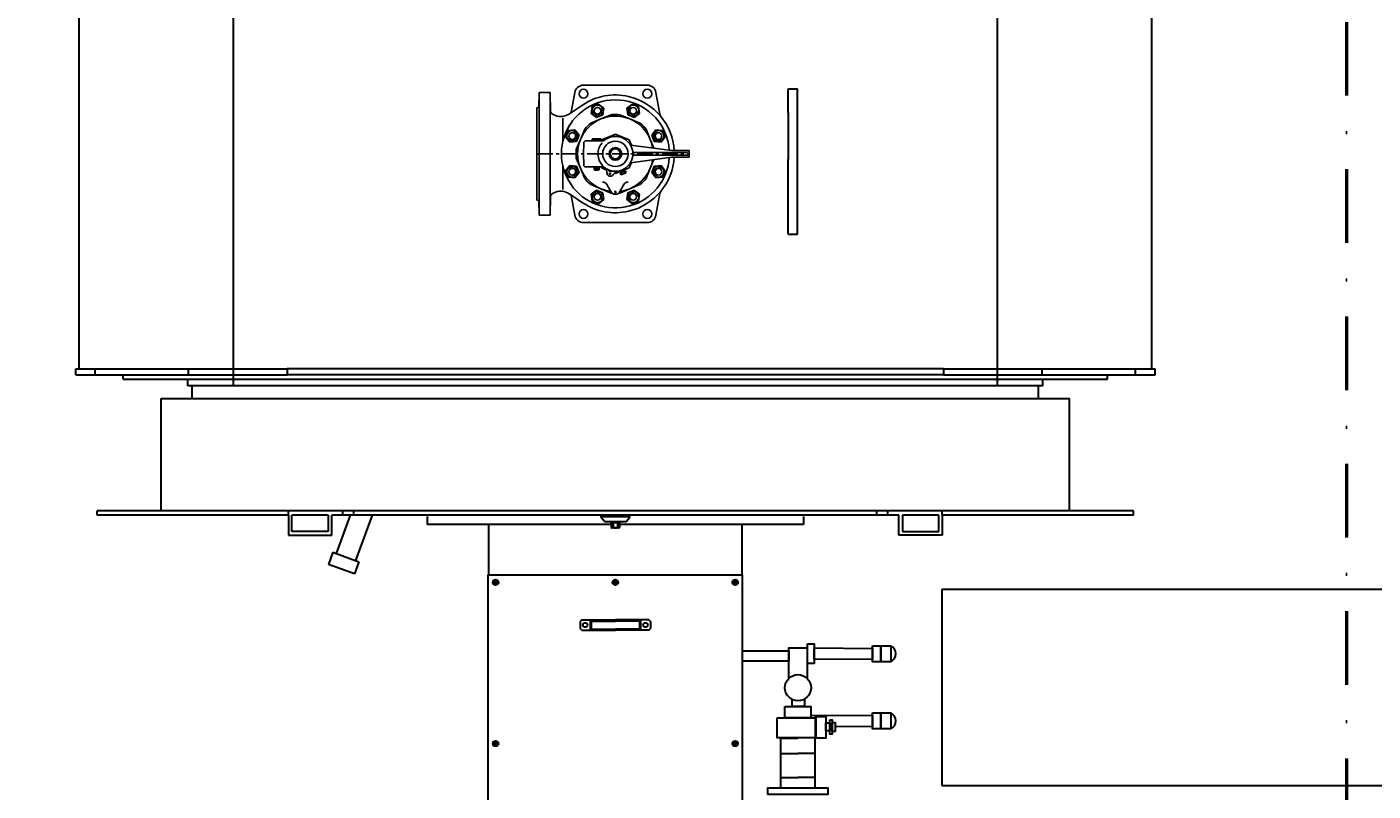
# Model space of a CAD drawing. Header units: millimetres. Extents: x 196 to 2027204, y -221452 to 153872.
# Tile 256 of 256: x 1210334 to 1213076, y -203835 to -202278. Entities that reach past the tile are written whole.
import ezdxf

# ---------------------------------------------------------------- set-up
doc = ezdxf.new("R2010")
doc.units = ezdxf.units.MM
doc.linetypes.add('CENTER', pattern=[50.8, 31.75, -6.35, 6.35, -6.35])
doc.linetypes.add('DASHDOT', pattern=[1, 0.5, -0.25, 0, -0.25])
for name, color, linetype, lineweight in [('00_Основной', 163, 'Continuous', 40), ('Эл.линия силовых сетей', 1, 'Continuous', 50), ('эл.освещ', 1, 'Continuous', 50), ('中心线', 1, 'CENTER', 25)]:
    doc.layers.add(name, color=color, linetype=linetype, lineweight=lineweight)
doc.styles.add('Times New Roman', font='times.ttf')
doc.styles.add('TXT', font='txt.shx', dxfattribs={"bigfont": 'GBCBIG.shx'})

msp = doc.modelspace()

# ---------------------------------------------------------------- linework, layer by layer
at = {"color": 252, "lineweight": 30, "ltscale": 10}
for p, q in [((1210754.8, -203009.4, 0.3), (1210754.8, -199006.4, 0.3)), ((1212310.8, -200281.9, 0.3), (1212310.8, -203009.4, 0.3)), ((1211532.8, -203009.4, 0.3), (1210754.8, -203009.4, 0.3)), ((1212310.8, -203009.4, 0.3), (1211532.8, -203009.4, 0.3)), ((1212197.7, -203424.1, 0.2), (1216757.7, -203424.1, 0.5)), ((1212197.7, -203424.1, 0.2), (1212197.7, -203824.1, 0.1)), ((1212197.7, -203824.1, 0.1), (1217157.7, -203824.1, 0.4))]:
    msp.add_line(p, q, dxfattribs=at)
at = {"layer": '00_Основной', "lineweight": 30, "ltscale": 10}
for p, q in [((1210439.9, -198308.2), (1210439.9, -202975.1, 0.4)), ((1212625.5, -198308.2), (1212624.7, -202975.1, 0.3)), ((1211884.5, -202452.7, 0.3), (1211884.5, -202404.2, 0.3)), ((1211884.5, -202404.2, 0.3), (1211903.9, -202404.2, 0.3)), ((1211903.9, -202452.7, 0.3), (1211903.9, -202404.2, 0.3)), ((1211884.5, -202452.7, 0.3), (1211884.5, -202548.8, 0.3)), ((1211903.9, -202548.8, 0.3), (1211903.9, -202452.7, 0.3)), ((1211884.5, -202700.6, 0.3), (1211884.5, -202548.8, 0.3)), ((1211903.9, -202700.6, 0.3), (1211903.9, -202548.8, 0.3)), ((1211884.5, -202700.6, 0.3), (1211903.9, -202700.6, 0.3)), ((1210433.3, -202975.1, 0.3), (1210472.9, -202975.1, 0.3)), ((1210433.3, -202987.4, 0.3), (1210433.3, -202975.1, 0.3)), ((1210433.3, -202987.4, 0.3), (1210472.9, -202987.4, 0.3)), ((1210472.9, -202975.1, 0.3), (1210663.2, -202975.1, 0.3)), ((1210472.9, -202987.4, 0.3), (1210472.9, -202975.1, 0.3)), ((1210472.9, -202987.4, 0.3), (1210663.2, -202987.4, 0.3)), ((1210530, -202996.2, 0.3), (1210530, -202987.4, 0.3)), ((1210663.2, -202975.1, 0.3), (1210864.2, -202975.1, 0.3)), ((1210663.2, -202987.4, 0.3), (1210663.2, -202975.1, 0.3)), ((1210663.2, -202987.4, 0.3), (1210864.2, -202987.4, 0.3)), ((1210881.8, -202975.1, 0.3), (1210864.2, -202975.1, 0.3)), ((1210864.2, -202975.1, 0.3), (1210864.2, -202987.4, 0.3)), ((1210881.8, -202987.4, 0.3), (1210864.2, -202987.4, 0.3)), ((1212183.6, -202975.1, 0.3), (1210881.8, -202975.1, 0.3)), ((1212183.6, -202987.4, 0.3), (1210881.8, -202987.4, 0.3)), ((1212201.1, -202975.1, 0.3), (1212183.6, -202975.1, 0.3)), ((1212201.1, -202987.4, 0.3), (1212183.6, -202987.4, 0.3)), ((1212201.1, -202975.1, 0.3), (1212402.2, -202975.1, 0.3)), ((1212201.1, -202975.1, 0.3), (1212201.1, -202987.4, 0.3)), ((1212201.1, -202987.4, 0.3), (1212402.2, -202987.4, 0.3)), ((1212402.2, -202975.1, 0.3), (1212592.5, -202975.1, 0.3)), ((1212402.2, -202987.4, 0.3), (1212402.2, -202975.1, 0.3)), ((1212402.2, -202987.4, 0.3), (1212592.5, -202987.4, 0.3)), ((1212535.4, -202996.2, 0.3), (1212535.4, -202987.4, 0.3)), ((1212592.5, -202975.1, 0.3), (1212632.1, -202975.1, 0.3)), ((1212592.5, -202987.4, 0.3), (1212592.5, -202975.1, 0.3)), ((1212592.5, -202987.4, 0.3), (1212632.1, -202987.4, 0.3)), ((1212632.1, -202987.4, 0.3), (1212632.1, -202975.1, 0.3)), ((1210530, -202996.2, 0.3), (1211532.7, -202996.2, 0.3)), ((1210662, -203009.4, 0.3), (1210662, -202996.2, 0.3)), ((1212403.4, -203009.4, 0.3), (1210662, -203009.4, 0.3)), ((1210670.7, -203035.7, 0.3), (1210670.7, -203009.4, 0.3)), ((1211532.7, -202996.2, 0.3), (1212535.4, -202996.2, 0.3)), ((1212394.6, -203035.7, 0.3), (1212394.6, -203009.4, 0.3)), ((1212403.4, -203009.4, 0.3), (1212403.4, -202996.2, 0.3)), ((1210607.4, -203035.7, 0.3), (1212458, -203035.7, 0.3)), ((1210607.4, -203264.4, 0.3), (1210607.4, -203035.7, 0.3)), ((1212458, -203264.4, 0.3), (1212458, -203035.7, 0.3)), ((1210607.4, -203264.4, 0.3), (1210607.4, -203066.1, 0.3)), ((1212458, -203264.4, 0.3), (1212458, -203066.1, 0.3)), ((1210477.2, -203273.2, 0.3), (1210477.2, -203264.4, 0.3)), ((1210866.9, -203264.4, 0.3), (1210477.2, -203264.4, 0.3)), ((1210866.9, -203273.2, 0.3), (1210866.9, -203264.4, 0.3)), ((1210977.7, -203264.4, 0.3), (1210866.9, -203264.4, 0.3)), ((1210977.7, -203273.2, 0.3), (1210977.7, -203264.4, 0.3)), ((1210999.7, -203264.4, 0.3), (1210977.7, -203264.4, 0.3)), ((1210999.7, -203273.2, 0.3), (1210999.7, -203264.4, 0.3)), ((1212198.5, -203264.4, 0.3), (1210999.7, -203264.4, 0.3)), ((1212065.6, -203273.2, 0.3), (1212065.6, -203264.4, 0.3)), ((1212087.6, -203273.2, 0.3), (1212087.6, -203264.4, 0.3)), ((1212198.5, -203273.2, 0.3), (1212198.5, -203264.4, 0.3)), ((1212588.1, -203264.4, 0.3), (1212198.5, -203264.4, 0.3)), ((1212588.1, -203273.2, 0.3), (1212588.1, -203264.4, 0.3)), ((1210866.9, -203273.2, 0.3), (1210477.2, -203273.2, 0.3)), ((1210866.9, -203273.2, 0.3), (1210866.9, -203313.7, 0.3)), ((1210873.9, -203306.6, 0.3), (1210873.9, -203273.2, 0.3)), ((1210947.8, -203273.2, 0.3), (1210873.9, -203273.2, 0.3)), ((1210947.8, -203273.2, 0.3), (1210947.8, -203306.6, 0.3)), ((1210954.8, -203313.7, 0.3), (1210954.8, -203273.2, 0.3)), ((1210977.7, -203273.2, 0.3), (1210954.8, -203273.2, 0.3)), ((1210992.2, -203273.2, 0.3), (1210963.8, -203351.2, 0.3)), ((1210999.7, -203273.2, 0.3), (1210977.7, -203273.2, 0.3)), ((1212110.5, -203273.2, 0.3), (1210999.7, -203273.2, 0.3)), ((1211037.1, -203273.2, 0.3), (1211003.5, -203365.6, 0.3)), ((1211149.1, -203276.1, 0.3), (1211149.1, -203292.5, 0.3)), ((1211524.1, -203292.5, 0.3), (1211149.1, -203292.5, 0.3)), ((1211274.4, -203292.5, 0.3), (1211274.4, -203394.8, 0.3)), ((1211510.9, -203286.3, 0.3), (1211503.1, -203277, 0.3)), ((1211562, -203276.3, 0.3), (1211503.4, -203276.3, 0.3)), ((1211553.9, -203286.7, 0.3), (1211511.5, -203286.7, 0.3)), ((1211522.3, -203286.7, 0.3), (1211543, -203286.7, 0.3)), ((1211522.3, -203286.7, 0.3), (1211522.3, -203288.4, 0.3)), ((1211522.3, -203288.4, 0.3), (1211543, -203288.4, 0.3)), ((1211524.1, -203289, 0.3), (1211525.3, -203288.4, 0.3)), ((1211524.1, -203289, 0.3), (1211524.1, -203298.2, 0.3)), ((1211540.1, -203288.4, 0.3), (1211525.3, -203288.4, 0.3)), ((1211528.4, -203289, 0.3), (1211528.4, -203298.2, 0.3)), ((1211537, -203289, 0.3), (1211537, -203298.2, 0.3)), ((1211541.3, -203289, 0.3), (1211540.1, -203288.4, 0.3)), ((1211541.3, -203289, 0.3), (1211541.3, -203298.2, 0.3)), ((1211916.3, -203292.5, 0.3), (1211541.3, -203292.5, 0.3)), ((1211543, -203286.7, 0.3), (1211543, -203288.4, 0.3)), ((1211554.5, -203286.3, 0.3), (1211562.3, -203277, 0.3)), ((1211791, -203394.8, 0.3), (1211791, -203292.5, 0.3)), ((1211916.3, -203276.1, 0.3), (1211916.3, -203292.5, 0.3)), ((1212110.5, -203313.7, 0.3), (1212110.5, -203273.2, 0.3)), ((1212117.6, -203273.2, 0.3), (1212117.6, -203306.6, 0.3)), ((1212191.5, -203273.2, 0.3), (1212117.6, -203273.2, 0.3)), ((1212191.5, -203306.6, 0.3), (1212191.5, -203273.2, 0.3)), ((1212198.5, -203273.2, 0.3), (1212198.5, -203313.7, 0.3)), ((1212588.1, -203273.2, 0.3), (1212198.5, -203273.2, 0.3)), ((1210866.9, -203313.7, 0.3), (1210954.8, -203313.7, 0.3)), ((1210947.8, -203306.6, 0.3), (1210873.9, -203306.6, 0.3)), ((1211524.1, -203298.2, 0.3), (1211525.3, -203298.9, 0.3)), ((1211540.1, -203298.9, 0.3), (1211525.3, -203298.9, 0.3)), ((1211541.3, -203298.2, 0.3), (1211540.1, -203298.9, 0.3)), ((1212198.5, -203313.7, 0.3), (1212110.5, -203313.7, 0.3)), ((1212117.6, -203306.6, 0.3), (1212191.5, -203306.6, 0.3)), ((1210957.2, -203348.8, 0.3), (1210948.2, -203373.6, 0.3)), ((1211001.1, -203392.8, 0.3), (1210948.2, -203373.6, 0.3)), ((1210957.2, -203348.8, 0.3), (1211010.1, -203368, 0.3)), ((1211010.1, -203368, 0.3), (1211001.1, -203392.8, 0.3)), ((1211274.4, -203394.8, 0.3), (1211273.4, -203394.8, 0.3)), ((1211274.4, -203394.8, 0.3), (1211791, -203394.8, 0.3)), ((1211791, -203394.8, 0.3), (1211792, -203394.8, 0.3)), ((1211282.5, -203410.1, 0.3), (1211294.9, -203410.1, 0.3)), ((1211288.7, -203403.9, 0.3), (1211288.7, -203416.3, 0.3)), ((1211526.5, -203410.1, 0.3), (1211538.9, -203410.1, 0.3)), ((1211532.7, -203403.9, 0.3), (1211532.7, -203416.3, 0.3)), ((1211770.5, -203410.1, 0.3), (1211782.9, -203410.1, 0.3)), ((1211776.7, -203403.9, 0.3), (1211776.7, -203416.3, 0.3)), ((1211464.2, -203486.8, 0.3), (1211461.1, -203489.9, 0.3)), ((1211461.1, -203489.9, 0.3), (1211461.1, -203504.2, 0.3)), ((1211464.2, -203507.3, 0.3), (1211461.1, -203504.2, 0.3)), ((1211464.2, -203486.8, 0.3), (1211532.7, -203486.8, 0.3)), ((1211464.2, -203507.3, 0.3), (1211532.7, -203507.3, 0.3)), ((1211481.5, -203486.8, 0.3), (1211481.5, -203507.3, 0.3)), ((1211481.5, -203486.8, 0.3), (1211483.6, -203488.9, 0.3)), ((1211483.6, -203505.3, 0.3), (1211481.5, -203507.3, 0.3)), ((1211483.6, -203488.9, 0.3), (1211532.7, -203488.9, 0.3)), ((1211483.6, -203488.9, 0.3), (1211483.6, -203505.3, 0.3)), ((1211483.6, -203505.3, 0.3), (1211532.7, -203505.3, 0.3)), ((1211601.2, -203486.8, 0.3), (1211532.7, -203486.8, 0.3)), ((1211581.8, -203488.9, 0.3), (1211532.7, -203488.9, 0.3)), ((1211581.8, -203505.3, 0.3), (1211532.7, -203505.3, 0.3)), ((1211601.2, -203507.3, 0.3), (1211532.7, -203507.3, 0.3)), ((1211581.8, -203488.9, 0.3), (1211583.8, -203486.8, 0.3)), ((1211581.8, -203488.9, 0.3), (1211581.8, -203505.3, 0.3)), ((1211581.8, -203505.3, 0.3), (1211583.8, -203507.3, 0.3)), ((1211583.8, -203486.8, 0.3), (1211583.8, -203507.3, 0.3)), ((1211601.2, -203486.8, 0.3), (1211604.3, -203489.9, 0.3)), ((1211601.2, -203507.3, 0.3), (1211604.3, -203504.2, 0.3)), ((1211604.3, -203489.9, 0.3), (1211604.3, -203504.2, 0.3)), ((1211931.1, -203680.9, 0.3), (1212056.4, -203681.7, 0.3)), ((1211940.8, -203703.7, 0.3), (1211940.6, -203703.7, 0.3)), ((1212056.4, -203681.7, 0.3), (1212056.4, -203704.5, 0.3)), ((1211869.5, -203829.2, 0.3), (1211869.5, -203727.3, 0.3)), ((1211869.5, -203727.3, 0.3), (1211904.7, -203727.3, 0.3)), ((1211939.8, -203829.2, 0.3), (1211939.8, -203727.3, 0.3)), ((1212056.4, -203704.5, 0.3), (1211980.7, -203704, 0.3)), ((1211294.9, -203738.6, 0.3), (1211282.5, -203738.6, 0.3)), ((1211288.7, -203732.4, 0.3), (1211288.7, -203744.8, 0.3)), ((1211770.5, -203738.6, 0.3), (1211782.9, -203738.6, 0.3)), ((1211776.7, -203732.4, 0.3), (1211776.7, -203744.8, 0.3)), ((1211869.5, -203758.7, 0.3), (1211904.7, -203758.7, 0.3)), ((1211939.8, -203758.7, 0.3), (1211904.7, -203758.7, 0.3)), ((1211869.5, -203807.9, 0.3), (1211904.7, -203807.9, 0.3)), ((1211939.8, -203807.9, 0.3), (1211904.7, -203807.9, 0.3))]:
    msp.add_line(p, q, dxfattribs=at)
at = {"layer": '00_Основной', "lineweight": 25, "ltscale": 10}
for p, q in [((1211376.8, -202441.1, -0.2), (1211377.5, -202413, -0.2)), ((1211377.5, -202413, -0.2), (1211377.5, -202661.1, -0.2)), ((1211378.5, -202412, -0.2), (1211399.1, -202412, -0.2)), ((1211400.1, -202413, -0.2), (1211400.7, -202449.7, -0.2)), ((1211400.1, -202413, -0.2), (1211400.1, -202661.1, -0.2)), ((1211450.1, -202411.9, -0.2), (1211443.6, -202448.7, -0.2)), ((1211597.7, -202397, -0.2), (1211467.9, -202397, -0.2)), ((1211615.4, -202411.9, -0.2), (1211623.2, -202456, -0.2)), ((1211372.8, -202443, -0.2), (1211376, -202442.1, -0.2)), ((1211465.7, -202437.6, -0.2), (1211439.4, -202455.3, -0.2)), ((1211485.4, -202440.8, -0.2), (1211483.6, -202454.6, -0.2)), ((1211498.2, -202435.5, -0.2), (1211485.4, -202440.8, -0.2)), ((1211509.2, -202444, -0.2), (1211498.2, -202435.5, -0.2)), ((1211567.3, -202435.5, -0.2), (1211556.3, -202444, -0.2)), ((1211580.1, -202440.8, -0.2), (1211567.3, -202435.5, -0.2)), ((1211581.9, -202454.6, -0.2), (1211580.1, -202440.8, -0.2)), ((1211372.8, -202631.1, -0.2), (1211372.8, -202443, -0.2)), ((1211405.8, -202457, -0.2), (1211411, -202459, -0.2)), ((1211425.6, -202512.2, -0.2), (1211425.6, -202464.6, -0.2)), ((1211439.4, -202455.3, -0.2), (1211438.6, -202455.8, -0.2)), ((1211503.3, -202465.9, -0.2), (1211482.6, -202474.5, -0.2)), ((1211483.6, -202454.6, -0.2), (1211494.6, -202463, -0.2)), ((1211494.6, -202463, -0.2), (1211507.4, -202457.7, -0.2)), ((1211524, -202457.3, -0.2), (1211503.3, -202465.9, -0.2)), ((1211507.4, -202457.7, -0.2), (1211509.2, -202444, -0.2)), ((1211562.2, -202465.9, -0.2), (1211541.5, -202457.3, -0.2)), ((1211556.3, -202444, -0.2), (1211558.1, -202457.7, -0.2)), ((1211558.1, -202457.7, -0.2), (1211570.9, -202463, -0.2)), ((1211562.2, -202465.9, -0.2), (1211562.2, -202465.9, -0.2)), ((1211582.9, -202474.5, -0.2), (1211562.2, -202465.9, -0.2)), ((1211570.9, -202463, -0.2), (1211581.9, -202454.6, -0.2)), ((1211436.6, -202489.7, -0.2), (1211431.3, -202502.5, -0.2)), ((1211450.3, -202487.9, -0.2), (1211436.6, -202489.7, -0.2)), ((1211458.7, -202498.9, -0.2), (1211450.3, -202487.9, -0.2)), ((1211470.2, -202486.9, -0.2), (1211461.6, -202507.6, -0.2)), ((1211521.8, -202501.5, -0.2), (1211532.8, -202497, -0.2)), ((1211532.8, -202497, -0.2), (1211543.7, -202501.5, -0.2)), ((1211603.9, -202507.6, -0.2), (1211595.3, -202486.9, -0.2)), ((1211615.2, -202487.9, -0.2), (1211606.8, -202498.9, -0.2)), ((1211629, -202489.7, -0.2), (1211615.2, -202487.9, -0.2)), ((1211634.3, -202502.5, -0.2), (1211629, -202489.7, -0.2)), ((1211431.3, -202502.5, -0.2), (1211439.7, -202513.5, -0.2)), ((1211439.7, -202513.5, -0.2), (1211453.4, -202511.7, -0.2)), ((1211461.6, -202507.6, -0.2), (1211453.1, -202528.3, -0.2)), ((1211453.4, -202511.7, -0.2), (1211458.7, -202498.9, -0.2)), ((1211461.6, -202507.6, -0.2), (1211461.6, -202507.6, -0.2)), ((1211467.8, -202537, -0.2), (1211468.3, -202514.7, -0.2)), ((1211472.8, -202510.3, -0.2), (1211494.8, -202510.3, -0.2)), ((1211485.8, -202507.3, -0.2), (1211486.8, -202506.3, -0.2)), ((1211485.8, -202510.3, -0.2), (1211485.8, -202507.3, -0.2)), ((1211485.8, -202507.3, -0.2), (1211503.8, -202507.3, -0.2)), ((1211485.8, -202510.3, -0.2), (1211494.8, -202510.3, -0.2)), ((1211486.8, -202506.3, -0.2), (1211502.8, -202506.3, -0.2)), ((1211494.8, -202510.3, -0.2), (1211503.8, -202510.3, -0.2)), ((1211494.8, -202510.3, -0.2), (1211503.8, -202510.3, -0.2)), ((1211503.8, -202507.3, -0.2), (1211502.8, -202506.3, -0.2)), ((1211503.8, -202507.3, -0.2), (1211503.8, -202510.3, -0.2)), ((1211503.8, -202510.3, -0.2), (1211504.4, -202508.7, -0.2)), ((1211503.8, -202510.3, -0.2), (1211508.3, -202510.3, -0.2)), ((1211504.4, -202508.7, -0.2), (1211519.8, -202502.4, -0.2)), ((1211518.5, -202504.5, -0.2), (1211519.8, -202502.4, -0.2)), ((1211519.8, -202502.4, -0.2), (1211520.3, -202501.5, -0.2)), ((1211520.3, -202501.5, -0.2), (1211521.8, -202501.5, -0.2)), ((1211521.8, -202501.5, -0.2), (1211532.8, -202501.5, -0.2)), ((1211532.8, -202501.5, -0.2), (1211543.7, -202501.5, -0.2)), ((1211532.8, -202501.5, -0.2), (1211532.8, -202501.5, -0.2)), ((1211543.7, -202501.5, -0.2), (1211545.3, -202501.5, -0.2)), ((1211545.3, -202501.5, -0.2), (1211545.7, -202502.4, -0.2)), ((1211545.7, -202502.4, -0.2), (1211547, -202504.5, -0.2)), ((1211545.7, -202502.4, -0.2), (1211561.1, -202508.7, -0.2)), ((1211561.1, -202508.7, -0.2), (1211565.5, -202519.4, -0.2)), ((1211563.4, -202519.1, -0.2), (1211647.8, -202530, -0.2)), ((1211603.9, -202507.6, -0.2), (1211603.9, -202507.6, -0.2)), ((1211611.2, -202525.3, -0.2), (1211603.9, -202507.6, -0.2)), ((1211606.8, -202498.9, -0.2), (1211612.1, -202511.7, -0.2)), ((1211612.1, -202511.7, -0.2), (1211625.8, -202513.5, -0.2)), ((1211625.8, -202513.5, -0.2), (1211634.3, -202502.5, -0.2)), ((1211453.1, -202545.8, -0.2), (1211461.6, -202566.5, -0.2)), ((1211468.3, -202559.4, -0.2), (1211467.8, -202537, -0.2)), ((1211563.4, -202555, -0.2), (1211647.8, -202544.1, -0.2)), ((1211584.6, -202534, -0.2), (1211568.1, -202534, -0.2)), ((1211679, -202540, -0.2), (1211568.1, -202540, -0.2)), ((1211678.6, -202534, -0.2), (1211584.6, -202534, -0.2)), ((1211585, -202540, -0.2), (1211678.8, -202540, -0.2)), ((1211603.9, -202566.5, -0.2), (1211611.2, -202548.8, -0.2)), ((1211647.9, -202530, -0.2), (1211682.1, -202530, -0.2)), ((1211647.9, -202544, -0.2), (1211682.1, -202544, -0.2)), ((1211683.1, -202543, -0.2), (1211683.1, -202531, -0.2)), ((1211425.6, -202609.5, -0.2), (1211425.6, -202561.9, -0.2)), ((1211439.7, -202560.6, -0.2), (1211431.3, -202571.6, -0.2)), ((1211431.3, -202571.6, -0.2), (1211436.6, -202584.4, -0.2)), ((1211453.4, -202562.4, -0.2), (1211439.7, -202560.6, -0.2)), ((1211450.3, -202586.2, -0.2), (1211458.7, -202575.2, -0.2)), ((1211458.7, -202575.2, -0.2), (1211453.4, -202562.4, -0.2)), ((1211461.6, -202566.5, -0.2), (1211470.2, -202587.2, -0.2)), ((1211461.6, -202566.5, -0.2), (1211461.6, -202566.5, -0.2)), ((1211503.8, -202563.8, -0.2), (1211472.8, -202563.8, -0.2)), ((1211489.8, -202568.3, -0.2), (1211489.8, -202563.8, -0.2)), ((1211490.9, -202570.3, -0.2), (1211489.8, -202568.3, -0.2)), ((1211489.8, -202568.3, -0.2), (1211499.8, -202568.3, -0.2)), ((1211498.6, -202570.3, -0.2), (1211490.9, -202570.3, -0.2)), ((1211499.8, -202568.3, -0.2), (1211498.6, -202570.3, -0.2)), ((1211499.8, -202563.8, -0.2), (1211499.8, -202568.3, -0.2)), ((1211508.3, -202563.8, -0.2), (1211503.8, -202563.8, -0.2)), ((1211504.4, -202565.4, -0.2), (1211503.8, -202563.8, -0.2)), ((1211513.9, -202569.3, -0.2), (1211504.4, -202565.4, -0.2)), ((1211520.3, -202572.5, -0.2), (1211518.5, -202569.6, -0.2)), ((1211532.8, -202572.5, -0.2), (1211520.3, -202572.5, -0.2)), ((1211532.8, -202577.1, -0.2), (1211530.7, -202576.3, -0.2)), ((1211532.8, -202572.5, -0.2), (1211532.8, -202572.5, -0.2)), ((1211536.7, -202572.5, -0.2), (1211532.8, -202572.5, -0.2)), ((1211543.7, -202572.5, -0.2), (1211532.8, -202577.1, -0.2)), ((1211543.7, -202572.5, -0.2), (1211536.7, -202572.5, -0.2)), ((1211545.2, -202575.2, -0.2), (1211542.7, -202576.2, -0.2)), ((1211542.7, -202576.2, -0.2), (1211544, -202579.5, -0.2)), ((1211545.3, -202572.5, -0.2), (1211543.7, -202572.5, -0.2)), ((1211544.2, -202572.5, -0.2), (1211545.2, -202575.2, -0.2)), ((1211545.3, -202575.1, -0.2), (1211545.2, -202575.2, -0.2)), ((1211545.7, -202571.7, -0.2), (1211545.3, -202572.5, -0.2)), ((1211550.7, -202572.9, -0.2), (1211545.3, -202575.1, -0.2)), ((1211545.3, -202575.1, -0.2), (1211546.7, -202578.4, -0.2)), ((1211553.5, -202576.1, -0.2), (1211545.5, -202579.4, -0.2)), ((1211561.1, -202565.4, -0.2), (1211545.7, -202571.7, -0.2)), ((1211547, -202569.6, -0.2), (1211545.7, -202571.7, -0.2)), ((1211550.8, -202572.9, -0.2), (1211549.6, -202570.1, -0.2)), ((1211550.7, -202572.9, -0.2), (1211552, -202576.1, -0.2)), ((1211550.8, -202572.9, -0.2), (1211550.7, -202572.9, -0.2)), ((1211553.3, -202571.8, -0.2), (1211550.8, -202572.9, -0.2)), ((1211554.7, -202575, -0.2), (1211553.3, -202571.8, -0.2)), ((1211565.5, -202554.7, -0.2), (1211561.1, -202565.4, -0.2)), ((1211595.3, -202587.2, -0.2), (1211603.9, -202566.5, -0.2)), ((1211603.9, -202566.5, -0.2), (1211603.9, -202566.5, -0.2)), ((1211612.1, -202562.4, -0.2), (1211606.8, -202575.2, -0.2)), ((1211606.8, -202575.2, -0.2), (1211615.2, -202586.2, -0.2)), ((1211625.8, -202560.6, -0.2), (1211612.1, -202562.4, -0.2)), ((1211634.3, -202571.6, -0.2), (1211625.8, -202560.6, -0.2)), ((1211629, -202584.4, -0.2), (1211634.3, -202571.6, -0.2)), ((1211436.6, -202584.4, -0.2), (1211450.3, -202586.2, -0.2)), ((1211482.6, -202599.6, -0.2), (1211503.3, -202608.2, -0.2)), ((1211515.5, -202599.6, -0.2), (1211523.5, -202613.5, -0.2)), ((1211541.5, -202616.8, -0.2), (1211582.9, -202599.6, -0.2)), ((1211542, -202613.5, -0.2), (1211550.1, -202599.6, -0.2)), ((1211615.2, -202586.2, -0.2), (1211629, -202584.4, -0.2)), ((1211376, -202632, -0.2), (1211372.8, -202631.1, -0.2)), ((1211377.5, -202661.1, -0.2), (1211376.8, -202633, -0.2)), ((1211400.7, -202624.4, -0.2), (1211400.1, -202661.1, -0.2)), ((1211411, -202615.1, -0.2), (1211405.8, -202617.1, -0.2)), ((1211438.6, -202618.3, -0.2), (1211439.4, -202618.8, -0.2)), ((1211439.4, -202618.8, -0.2), (1211465.7, -202636.5, -0.2)), ((1211443.6, -202625.4, -0.2), (1211450.1, -202662.2, -0.2)), ((1211494.6, -202611.1, -0.2), (1211483.6, -202619.5, -0.2)), ((1211483.6, -202619.5, -0.2), (1211485.4, -202633.2, -0.2)), ((1211485.4, -202633.2, -0.2), (1211498.2, -202638.6, -0.2)), ((1211507.4, -202616.4, -0.2), (1211494.6, -202611.1, -0.2)), ((1211498.2, -202638.6, -0.2), (1211509.2, -202630.1, -0.2)), ((1211503.3, -202608.2, -0.2), (1211524, -202616.8, -0.2)), ((1211503.3, -202608.2, -0.2), (1211503.3, -202608.2, -0.2)), ((1211509.2, -202630.1, -0.2), (1211507.4, -202616.4, -0.2)), ((1211523.5, -202613.5, -0.2), (1211524.1, -202614.5, -0.2)), ((1211541.4, -202614.5, -0.2), (1211542, -202613.5, -0.2)), ((1211558.1, -202616.4, -0.2), (1211556.3, -202630.1, -0.2)), ((1211556.3, -202630.1, -0.2), (1211567.3, -202638.6, -0.2)), ((1211570.9, -202611.1, -0.2), (1211558.1, -202616.4, -0.2)), ((1211567.3, -202638.6, -0.2), (1211580.1, -202633.2, -0.2)), ((1211581.9, -202619.5, -0.2), (1211570.9, -202611.1, -0.2)), ((1211580.1, -202633.2, -0.2), (1211581.9, -202619.5, -0.2)), ((1211623.2, -202618.1, -0.2), (1211615.4, -202662.2, -0.2)), ((1211399.1, -202662, -0.2), (1211378.5, -202662, -0.2)), ((1211467.9, -202677, -0.2), (1211597.7, -202677, -0.2))]:
    msp.add_line(p, q, dxfattribs=at)
at = {"layer": '00_Основной', "lineweight": 30, "ltscale": 10, "elevation": 0.3}
for points in [[(1211291.3, -203408.6), (1211288.7, -203407.2), (1211286.2, -203408.6), (1211286.2, -203411.6), (1211288.7, -203413.1), (1211291.3, -203411.6)], [(1211535.3, -203408.6), (1211532.7, -203407.2), (1211530.1, -203408.6), (1211530.1, -203411.6), (1211532.7, -203413.1), (1211535.3, -203411.6)], [(1211779.2, -203408.6), (1211776.7, -203407.2), (1211774.1, -203408.6), (1211774.1, -203411.6), (1211776.7, -203413.1), (1211779.2, -203411.6)], [(1211923.8, -203535.4), (1211937.9, -203535.4), (1211937.9, -203575.2), (1211923.8, -203575.2)], [(1212056.6, -203539.3), (1212073.4, -203539.3), (1212073.4, -203571.9), (1212056.6, -203571.9)], [(1212073.4, -203539.3), (1212094.1, -203539.3), (1212094.1, -203571.9), (1212073.4, -203571.9)], [(1211792, -203549.8), (1211885.9, -203549.8), (1211885.9, -203570.6), (1211792, -203570.6)], [(1211937.9, -203543.9), (1212056.4, -203544.7), (1212056.4, -203567.6), (1211937.9, -203566.7)], [(1211878.3, -203663), (1211931.1, -203663), (1211931.1, -203685.9), (1211878.3, -203685.9)], [(1212056.6, -203676.3), (1212073.4, -203676.3), (1212073.4, -203708.9), (1212056.6, -203708.9)], [(1212073.4, -203676.3), (1212094.1, -203676.3), (1212094.1, -203708.9), (1212073.4, -203708.9)], [(1211862.6, -203685.9), (1211940.8, -203685.9), (1211940.8, -203727.1), (1211862.6, -203727.1)], [(1211940.6, -203683.8), (1211961.6, -203683.8), (1211961.6, -203727.4), (1211940.6, -203727.4)], [(1211961.6, -203696.7), (1211969.9, -203696.7), (1211969.9, -203712.9), (1211961.6, -203712.9)], [(1211969.9, -203690.3), (1211974.2, -203690.3), (1211974.2, -203719.4), (1211969.9, -203719.4)], [(1211974.2, -203695.6), (1211980.7, -203695.6), (1211980.7, -203714), (1211974.2, -203714)], [(1211286.2, -203737.1), (1211288.7, -203735.6), (1211291.3, -203737.1), (1211291.3, -203740.1), (1211288.7, -203741.5), (1211286.2, -203740.1)], [(1211779.2, -203737.1), (1211776.7, -203735.6), (1211774.1, -203737.1), (1211774.1, -203740.1), (1211776.7, -203741.5), (1211779.2, -203740.1)], [(1211842.9, -203841.7), (1211966.3, -203841.7), (1211966.3, -203829.2), (1211842.9, -203829.2)]]:
    msp.add_lwpolyline(points, close=True, dxfattribs=at)
for points in [[(1211887, -203605), (1211885.9, -203605), (1211885.9, -203543.4), (1211923.4, -203543.4), (1211923.4, -203605), (1211922.3, -203605)], [(1211917.8, -203647.9), (1211917.8, -203663), (1211892.6, -203663), (1211892.6, -203647.9)]]:
    msp.add_lwpolyline(points, dxfattribs=at)
at = {"layer": '00_Основной', "lineweight": 25, "ltscale": 10}
for centre, radius in [((1211467.8, -202414.5, -0.2), 9), ((1211597.8, -202414.5, -0.2), 9), ((1211496.4, -202449.3, -0.2), 11.4), ((1211569.1, -202449.3, -0.2), 11.4), ((1211496.4, -202449.3, -0.2), 6.75), ((1211569.1, -202449.3, -0.2), 6.75), ((1211445, -202500.7, -0.2), 11.4), ((1211445, -202500.7, -0.2), 6.75), ((1211620.5, -202500.7, -0.2), 11.4), ((1211620.5, -202500.7, -0.2), 6.75), ((1211532.8, -202537, -0.2), 25.9), ((1211532.8, -202537, -0.2), 12.9), ((1211532.8, -202537, -0.2), 10), ((1211445, -202573.4, -0.2), 11.4), ((1211445, -202573.4, -0.2), 6.75), ((1211494.8, -202565.8, -0.2), 1.6), ((1211521.9, -202577.6, -0.2), 1.5), ((1211620.5, -202573.4, -0.2), 11.4), ((1211620.5, -202573.4, -0.2), 6.75), ((1211496.4, -202624.8, -0.2), 11.4), ((1211496.4, -202624.8, -0.2), 6.75), ((1211532.8, -202614.5, -0.2), 1.5), ((1211569.1, -202624.8, -0.2), 11.4), ((1211569.1, -202624.8, -0.2), 6.75), ((1211467.8, -202659.5, -0.2), 9), ((1211597.8, -202659.5, -0.2), 9)]:
    msp.add_circle(centre, radius, dxfattribs=at)
at = {"layer": '00_Основной', "lineweight": 30, "ltscale": 10}
for centre, radius in [((1211288.7, -203410.1, 0.3), 5.63), ((1211288.7, -203410.1, 0.3), 5.11), ((1211288.7, -203410.1, 0.3), 4.6), ((1211532.7, -203410.1, 0.3), 5.63), ((1211532.7, -203410.1, 0.3), 5.11), ((1211532.7, -203410.1, 0.3), 4.6), ((1211776.7, -203410.1, 0.3), 5.63), ((1211776.7, -203410.1, 0.3), 5.11), ((1211776.7, -203410.1, 0.3), 4.6), ((1211471.3, -203497.1, 0.3), 4.6), ((1211594.1, -203497.1, 0.3), 4.6), ((1211904.7, -203624.8, 0.3), 26.6), ((1211288.7, -203738.6, 0.3), 5.63), ((1211288.7, -203738.6, 0.3), 5.11), ((1211288.7, -203738.6, 0.3), 4.6), ((1211776.7, -203738.6, 0.3), 5.63), ((1211776.7, -203738.6, 0.3), 5.11), ((1211776.7, -203738.6, 0.3), 4.6)]:
    msp.add_circle(centre, radius, dxfattribs=at)
at = {"layer": '00_Основной', "lineweight": 25, "ltscale": 10}
for centre, radius, start, end in [((1211378.5, -202413, -0.2), 1, 90, 178.5), ((1211399.1, -202413, -0.2), 1, 1, 90), ((1211467.9, -202415, -0.2), 18, 90, 170), ((1211597.7, -202415, -0.2), 18, 10, 90), ((1211375.8, -202441.1, -0.2), 1, 285, 358.5), ((1211532.8, -202537, -0.2), 110, 4.0137, 156.9734), ((1211532.8, -202537, -0.2), 120, 77.1418, 124), ((1211532.8, -202537, -0.2), 120, 39.5455, 77.1418), ((1211408.7, -202449.5, -0.2), 8, 181, 249), ((1211421.8, -202431, -0.2), 30, 249, 304), ((1211433.8, -202447, -0.2), 10, 304, 350), ((1211532.8, -202537, -0.2), 77, 112.5, 157.5), ((1211496.4, -202449.3, -0.2), 8, 169.5, 37.5), ((1211532.8, -202537, -0.2), 77, 96.9164, 112.5), ((1211532.8, -202537, -0.2), 77, 67.5, 96.9164), ((1211532.8, -202537, -0.2), 80.2, 94.8063, 96.2884), ((1211532.8, -202537, -0.2), 80.2, 83.7116, 94.8063), ((1211569.1, -202449.3, -0.2), 8, 124.5, 352.5), ((1211532.8, -202537, -0.2), 77, 67.49999769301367, 67.50000230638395), ((1211532.8, -202537, -0.2), 77, 22.5, 67.5), ((1211633, -202454.3, -0.2), 10, 190, 219.5455), ((1211532.8, -202537, -0.2), 120, 3.3442, 39.5455), ((1211532.8, -202537, -0.2), 110, 144.088, 355.9863), ((1211445, -202500.7, -0.2), 8, 214.5, 82.5), ((1211532.8, -202537, -0.2), 80.2, 128.7116, 141.2884), ((1211532.8, -202537, -0.2), 80.2, 38.7116, 51.2884), ((1211620.5, -202500.7, -0.2), 8, 97.5, 325.5), ((1211532.8, -202537, -0.2), 77, 157.5, 202.5), ((1211532.8, -202537, -0.2), 77, 157.4999977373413, 157.500002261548), ((1211472.8, -202514.8, -0.2), 4.5, 90, 178.5), ((1211532.8, -202537, -0.2), 35.5, 140.2367, 223.2611), ((1211508.3, -202507.3, -0.2), 3, 270, 309.4006), ((1211532.8, -202537, -0.2), 35.5, 113.6043, 129.4006), ((1211532.8, -202537, -0.2), 35.5, 90, 113.6043), ((1211532.8, -202537, -0.2), 35.5, 66.3957, 90), ((1211532.8, -202537, -0.2), 35.5, 89.99999557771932, 90.00000441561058), ((1211532.8, -202537, -0.2), 35.5, 30.3998, 66.3957), ((1211532.8, -202537, -0.2), 35.5, 329.6002, 30.3998), ((1211532.8, -202537, -0.2), 77, 22.49999637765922, 22.50000362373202), ((1211532.8, -202537, -0.2), 77, 9.0182, 22.5), ((1211532.8, -202537, -0.2), 80.2, 173.7116, 186.2884), ((1211532.8, -202537, -0.2), 77, 337.5, 350.9818), ((1211532.8, -202537, -0.2), 120, 320.4545, 356.6558), ((1211647.9, -202529, -0.2), 1, 262.6071, 270), ((1211647.9, -202545, -0.2), 1, 90, 97.3929), ((1211678.6, -202533, -0.2), 1, 270, 0), ((1211678.8, -202541, -0.2), 1, 0, 90), ((1211682.1, -202531, -0.2), 1, 0, 90), ((1211682.1, -202543, -0.2), 1, 270, 0), ((1211445, -202573.4, -0.2), 8, 277.5, 145.5), ((1211532.8, -202537, -0.2), 77, 202.5, 247.5), ((1211532.8, -202537, -0.2), 77, 202.4999973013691, 202.5000026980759), ((1211472.8, -202559.3, -0.2), 4.5, 181.5, 270), ((1211508.3, -202566.8, -0.2), 3, 52.3592, 90), ((1211500.4, -202575.8, -0.2), 15, 25.8314, 49.4733), ((1211508.3, -202566.8, -0.2), 3, 50.5994, 52.3592), ((1211532.8, -202537, -0.2), 35.5, 230.5994, 246.3957), ((1211500.4, -202575.8, -0.2), 15, 0.3619, 25.8314), ((1211522.4, -202575.7, -0.2), 7, 180.3619, 329.6381), ((1211532.8, -202537, -0.2), 35.5, 246.3957, 270), ((1211541.4, -202586.8, -0.2), 15, 108.1072, 149.6381), ((1211532.8, -202537, -0.2), 35.5, 270, 279.8396), ((1211532.8, -202537, -0.2), 35.5, 269.9999930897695, 270.0000069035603), ((1211541.4, -202586.8, -0.2), 15, 99.8396, 108.1072), ((1211532.8, -202537, -0.2), 35.5, 279.8396, 293.6043), ((1211532.8, -202537, -0.2), 77, 276.9164, 337.5), ((1211544.7, -202577.3, -0.2), 2.3, 253.5528, 331.4472), ((1211546.3, -202569.9, -0.2), 8.42, 272.4474, 312.5526), ((1211532.8, -202537, -0.2), 35.5, 293.6043, 329.6002), ((1211552.7, -202573.9, -0.2), 2.3, 253.5528, 331.4472), ((1211532.8, -202537, -0.2), 77, 337.4999986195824, 337.5000013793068), ((1211620.5, -202573.4, -0.2), 8, 34.5, 262.5), ((1211532.8, -202537, -0.2), 80.2, 218.7116, 231.2884), ((1211506.8, -202604.6, -0.2), 10, 30, 90), ((1211558.7, -202604.6, -0.2), 10, 90, 150), ((1211532.8, -202537, -0.2), 80.2, 308.7116, 321.2884), ((1211375.8, -202633, -0.2), 1, 1.5, 75), ((1211408.7, -202624.6, -0.2), 8, 111, 179), ((1211421.8, -202643.1, -0.2), 30, 56, 111), ((1211433.8, -202627.1, -0.2), 10, 10, 56), ((1211496.4, -202624.8, -0.2), 8, 322.5, 190.5), ((1211532.8, -202537, -0.2), 77, 247.4999978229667, 247.5000021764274), ((1211532.8, -202537, -0.2), 77, 247.5, 263.0836), ((1211532.8, -202537, -0.2), 80.2, 263.7116, 265.1937), ((1211532.8, -202609.5, -0.2), 10, 210, 227.7874), ((1211532.8, -202609.5, -0.2), 10, 227.7874, 312.2126), ((1211532.8, -202609.5, -0.2), 10, 312.2126, 330), ((1211532.8, -202537, -0.2), 80.2, 274.8063, 276.2884), ((1211532.8, -202537, -0.2), 120, 282.8582, 320.4545), ((1211569.1, -202624.8, -0.2), 8, 7.5, 235.5), ((1211633, -202619.8, -0.2), 10, 140.4545, 170), ((1211378.5, -202661, -0.2), 1, 181.5, 270), ((1211399.1, -202661, -0.2), 1, 270, 359), ((1211532.8, -202537, -0.2), 120, 236, 282.8582), ((1211467.9, -202659, -0.2), 18, 190, 270), ((1211597.7, -202659, -0.2), 18, 270, 350)]:
    msp.add_arc(centre, radius, start, end, dxfattribs=at)
at = {"layer": '00_Основной', "lineweight": 30, "ltscale": 10}
for centre, radius, start, end in [((1211503.4, -203276.7, 0.3), 0.431, 90, 219.8056), ((1211511.5, -203285.8, 0.3), 0.863, 219.8056, 270), ((1211526.3, -203292.3, 0.3), 3.94, 57.4412, 123.7046), ((1211532.7, -203303.9, 0.3), 15.5, 73.9966, 106.0034), ((1211539.1, -203292.3, 0.3), 3.94, 56.2954, 122.0856), ((1211553.9, -203285.8, 0.3), 0.863, 270, 320.1944), ((1211562, -203276.7, 0.3), 0.431, 320.1944, 90), ((1211526.3, -203295, 0.3), 3.94, 236.2954, 302.0856), ((1211532.7, -203283.4, 0.3), 15.5, 253.9966, 286.0034), ((1211539.1, -203295, 0.3), 3.94, 237.9144, 303.7046), ((1212085.8, -203555.6, 0.3), 18.3, 296.9358, 63.0642), ((1212085.8, -203692.6, 0.3), 18.3, 296.9358, 63.0642)]:
    msp.add_arc(centre, radius, start, end, dxfattribs=at)
for points, knots in [([(1211273.4, -204082.4, 0.3), (1211273.4, -204068.5, 0.3), (1211273.4, -204054.5, 0.3), (1211273.4, -204023.2, 0.3), (1211273.4, -204005.8, 0.3), (1211273.4, -203964.8, 0.3), (1211273.4, -203941.1, 0.3), (1211273.4, -203893.8, 0.3), (1211273.4, -203870.1, 0.3), (1211273.4, -203828.6, 0.3), (1211273.4, -203810.8, 0.3), (1211273.4, -203775.1, 0.3), (1211273.4, -203757.3, 0.3), (1211273.4, -203736.3, 0.3), (1211273.4, -203733.1, 0.3), (1211273.4, -203723.4, 0.3), (1211273.4, -203717, 0.3), (1211273.4, -203707.7, 0.3), (1211273.4, -203704.8, 0.3), (1211273.4, -203696.2, 0.3), (1211273.4, -203690.4, 0.3), (1211273.4, -203679, 0.3), (1211273.4, -203673.2, 0.3), (1211273.4, -203656, 0.3), (1211273.4, -203644.5, 0.3), (1211273.4, -203610.1, 0.3), (1211273.4, -203587.2, 0.3), (1211273.4, -203518.3, 0.3), (1211273.4, -203472.4, 0.3), (1211273.4, -203415.9, 0.3), (1211273.4, -203405.3, 0.3), (1211273.4, -203394.8, 0.3)], [0.149728, 0.149728, 0.149728, 0.149728, 0.1951476, 0.1951476, 0.2514104, 0.2514104, 0.3273786, 0.3273786, 0.4033467, 0.4033467, 0.460613, 0.460613, 0.5178793, 0.5178793, 0.5282788, 0.5282788, 0.5490777, 0.5490777, 0.5583566, 0.5583566, 0.5769143, 0.5769143, 0.5954721, 0.5954721, 0.6325876, 0.6325876, 0.7068186, 0.7068186, 0.8552806, 0.8552806, 0.8894652, 0.8894652, 0.8894652, 0.8894652]), ([(1211792, -204082.4, 0.3), (1211792, -204068.5, 0.3), (1211792, -204054.5, 0.3), (1211792, -204023.2, 0.3), (1211792, -204005.8, 0.3), (1211792, -203964.8, 0.3), (1211792, -203941.1, 0.3), (1211792, -203893.8, 0.3), (1211792, -203870.1, 0.3), (1211792, -203828.6, 0.3), (1211792, -203810.8, 0.3), (1211792, -203775.1, 0.3), (1211792, -203757.3, 0.3), (1211792, -203736.3, 0.3), (1211792, -203733.1, 0.3), (1211792, -203723.4, 0.3), (1211792, -203717, 0.3), (1211792, -203707.7, 0.3), (1211792, -203704.8, 0.3), (1211792, -203696.2, 0.3), (1211792, -203690.4, 0.3), (1211792, -203679, 0.3), (1211792, -203673.2, 0.3), (1211792, -203656, 0.3), (1211792, -203644.5, 0.3), (1211792, -203610.1, 0.3), (1211792, -203587.2, 0.3), (1211792, -203518.3, 0.3), (1211792, -203472.4, 0.3), (1211792, -203415.9, 0.3), (1211792, -203405.3, 0.3), (1211792, -203394.8, 0.3)], [0.149728, 0.149728, 0.149728, 0.149728, 0.1951477, 0.1951477, 0.2514104, 0.2514104, 0.3273786, 0.3273786, 0.4033467, 0.4033467, 0.460613, 0.460613, 0.5178793, 0.5178793, 0.5282788, 0.5282788, 0.5490777, 0.5490777, 0.5583566, 0.5583566, 0.5769143, 0.5769143, 0.5954721, 0.5954721, 0.6325876, 0.6325876, 0.7068186, 0.7068186, 0.8552806, 0.8552806, 0.8894652, 0.8894652, 0.8894652, 0.8894652])]:
    msp.add_open_spline(points, degree=3, knots=knots, dxfattribs=at)
at = {"layer": 'эл.освещ', "color": 1, "linetype": 'DASHDOT', "lineweight": 50, "ltscale": 300, "elevation": -0.1}
msp.add_lwpolyline([(1212422.4, -200167.7), (1213022.1, -200167.7), (1213022.1, -208841.5)], dxfattribs=at)
at = {"layer": '中心线', "color": 252}
msp.add_line((1211373.9, -202537, -0.2), (1211683.1, -202537, -0.2), dxfattribs=at)

# ---------------------------------------------------------------- texts
at = {"layer": '00_Основной', "lineweight": 30, "ltscale": 10, "style": 'TXT'}
for rotation, p in [(270, (1211284.1, -203408.7, 0.3)), (270, (1211528.1, -203408.7, 0.3)), (270, (1211772.1, -203408.7, 0.3)), (90, (1211293.3, -203739.9, 0.3)), (270, (1211772.1, -203737.1, 0.3))]:
    msp.add_text('M6', height=1.69, rotation=rotation, dxfattribs=at).set_placement(p)

# ---------------------------------------------------------------- next in the draw order: texts
at = {"layer": 'Эл.линия силовых сетей', "color": 1, "lineweight": 20, "ltscale": 200, "insert": (1141695.2, -202736.7, 0.4), "char_height": 300, "attachment_point": 1, "rotation": 359.8977, "style": 'Times New Roman', "bg_fill": 3, "box_fill_scale": 1, "bg_fill_color": 256, "bg_fill_transparency": 0}
msp.add_mtext_dynamic_manual_height_columns('\\pi16.00321;{\\L\\C0;5ДСП-36Вт-IP54\\P\\pi1335.61388;\\l2,6}', width=3198.337, gutter_width=1250, heights=[0], dxfattribs=at)

doc.saveas('drawing.dxf')
